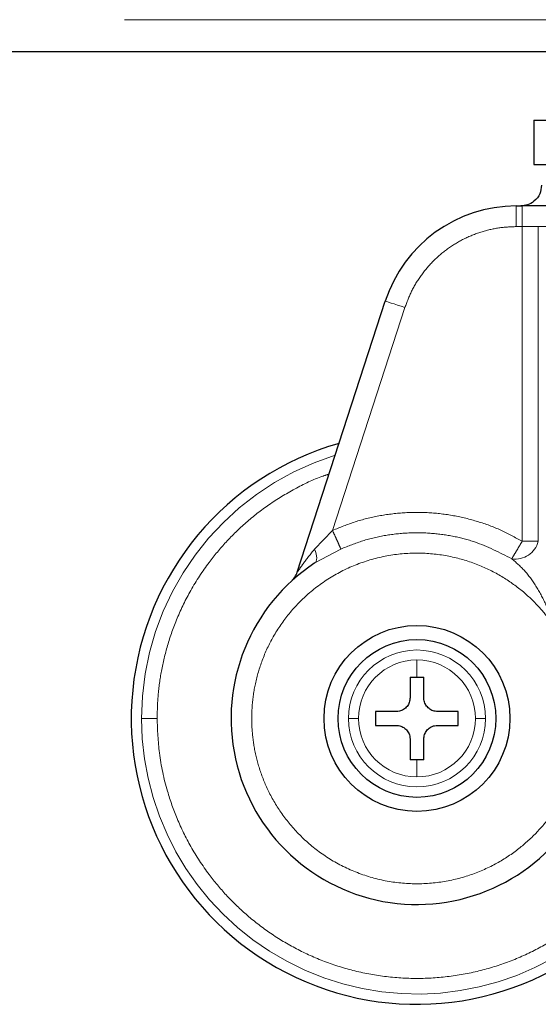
# Model space of a CAD drawing. Header units: millimetres. Extents: x 18 to 260, y 57 to 148.
# Tile 2 of 80: x 30.95 to 32.26, y 57.4 to 59.88. Entities that reach past the tile are written whole.
import ezdxf

# ---------------------------------------------------------------- set-up
doc = ezdxf.new("R2010")
doc.units = ezdxf.units.MM
doc.linetypes.add('PHANTOM', pattern=[12.7, 6.35, -1.27, 1.27, -1.27, 1.27, -1.27])

msp = doc.modelspace()

# ---------------------------------------------------------------- linework, layer by layer
at = {"color": 8, "linetype": 'PHANTOM', "lineweight": 18}
for p, q in [((21.0536, 59.8796), (70.1836, 59.8796)), ((32.2008, 59.3585), (32.2008, 59.4105)), ((32.2157, 59.4105), (32.2157, 59.3585)), ((32.2157, 59.3585), (32.2008, 59.3585)), ((32.2157, 59.3585), (32.2157, 58.5659)), ((32.2564, 59.3585), (32.2157, 59.3585)), ((32.2564, 59.3585), (33.0937, 59.3585)), ((32.2564, 58.5659), (32.2564, 59.3585)), ((31.9203, 59.1547), (31.7379, 58.5931)), ((31.6923, 58.5459), (31.7379, 58.5931)), ((32.2564, 58.5659), (32.2157, 58.5659)), ((31.7589, 58.5463), (31.6935, 58.5112)), ((31.9506, 58.2237), (31.9506, 58.267)), ((31.9506, 57.9723), (31.9506, 58.0155))]:
    msp.add_line(p, q, dxfattribs=at)
at = {"color": 7, "linetype": 'Continuous', "lineweight": 25}
for p, q in [((21.0536, 59.7996), (32.7127, 59.7996)), ((32.2455, 59.6262), (32.2455, 59.5146)), ((32.2455, 59.6262), (33.8418, 59.6262)), ((32.2455, 59.5146), (33.8418, 59.5146)), ((32.2008, 59.4105), (32.2157, 59.4105)), ((31.6489, 58.4878), (31.8708, 59.1707)), ((31.9332, 58.2237), (31.9506, 58.2237)), ((31.9332, 58.2237), (31.9332, 58.1717)), ((31.9506, 58.2237), (31.9679, 58.2237)), ((31.9679, 58.1717), (31.9679, 58.2237)), ((31.8985, 58.137), (31.8465, 58.137)), ((31.8465, 58.137), (31.8465, 58.1023)), ((32.0547, 58.137), (32.0026, 58.137)), ((32.0547, 58.1023), (32.0547, 58.137)), ((31.8465, 58.1023), (31.8985, 58.1023)), ((32.0026, 58.1023), (32.0547, 58.1023)), ((31.9332, 58.0676), (31.9332, 58.0155)), ((31.9679, 58.0155), (31.9679, 58.0676)), ((31.9506, 58.0155), (31.9332, 58.0155)), ((31.9679, 58.0155), (31.9506, 58.0155))]:
    msp.add_line(p, q, dxfattribs=at)
at = {"color": 8, "linetype": 'PHANTOM', "lineweight": 18, "flags": 128}
for points in [[(31.8708, 59.1707), (31.8718, 59.1704), (31.8746, 59.1695), (31.8792, 59.168), (31.8853, 59.166), (31.8928, 59.1636), (31.9014, 59.1608), (31.9107, 59.1578), (31.9203, 59.1547)], [(31.6935, 58.5112), (31.6955, 58.5132), (31.697, 58.516), (31.6978, 58.5195), (31.6979, 58.5238), (31.6975, 58.5286), (31.6963, 58.534), (31.6946, 58.5398), (31.6923, 58.5459)]]:
    msp.add_lwpolyline(points, dxfattribs=at)
at = {"color": 7, "linetype": 'Continuous', "lineweight": 25}
for radius in [0.2342, 0.1987]:
    msp.add_circle((31.9506, 58.1196), radius, dxfattribs=at)
for centre, radius, start, end in [((32.2008, 59.0635), 0.347, 90, 162), ((31.9506, 58.1196), 0.72, 105.8112, 311.2516), ((31.9506, 58.1196), 0.4685, 123.2858, 330.8783)]:
    msp.add_arc(centre, radius, start, end, dxfattribs=at)
at = {"color": 8, "linetype": 'PHANTOM', "lineweight": 18}
for centre, radius, start, end in [((31.9506, 58.1196), 0.6941, 107.2538, 180), ((32.1989, 58.5803), 0.0593, 260.8939, 345.8887), ((31.9506, 58.1196), 0.1725, 0, 180), ((31.9506, 58.1196), 0.1473, 90, 180), ((31.9506, 58.1196), 0.1473, 0, 90), ((31.9506, 58.1196), 0.6941, 180, 312.0009), ((31.9506, 58.1196), 0.1725, 180, 0), ((31.9506, 58.1196), 0.1473, 180, 270), ((31.9506, 58.1196), 0.1473, 270, 0)]:
    msp.add_arc(centre, radius, start, end, dxfattribs=at)
at = {"color": 7, "linetype": 'Continuous', "lineweight": 25}
for points, knots in [([(32.2646, 59.4626), (32.2637, 59.4552), (32.2618, 59.4398), (32.2477, 59.4224), (32.2302, 59.4122), (32.2183, 59.4111), (32.2125, 59.4105)], [0, 0, 0, 0, 0.270263, 0.56243, 0.789736, 1, 1, 1, 1]), ([(32.2971, 59.4105), (32.292, 59.4105), (32.2815, 59.4105), (32.2612, 59.4105), (32.239, 59.4105), (32.2234, 59.4105), (32.2157, 59.4105)], [0, 0, 0, 0, 0.2468179, 0.5000019, 0.753175, 1, 1, 1, 1]), ([(31.6345, 58.4654), (31.6376, 58.4687), (31.6439, 58.4752), (31.6472, 58.4836), (31.6489, 58.4878)], [0, 0, 0, 0, 0.499995, 1, 1, 1, 1]), ([(31.9332, 58.1717), (31.9328, 58.1678), (31.9321, 58.16), (31.9261, 58.1496), (31.9174, 58.1418), (31.9076, 58.1376), (31.9011, 58.1372), (31.8985, 58.137)], [0, 0, 0, 0, 0.214179, 0.428389, 0.641869, 0.855051, 1, 1, 1, 1]), ([(32.0026, 58.137), (31.9987, 58.1374), (31.9909, 58.1381), (31.9806, 58.1441), (31.9727, 58.1528), (31.9685, 58.1626), (31.9681, 58.1691), (31.9679, 58.1717)], [0, 0, 0, 0, 0.21416, 0.428372, 0.641867, 0.855043, 1, 1, 1, 1]), ([(31.8985, 58.1023), (31.9024, 58.1019), (31.9102, 58.1011), (31.9205, 58.0952), (31.9284, 58.0864), (31.9326, 58.0767), (31.933, 58.0702), (31.9332, 58.0676)], [0, 0, 0, 0, 0.21418, 0.428391, 0.641872, 0.855044, 1, 1, 1, 1]), ([(31.9679, 58.0676), (31.9683, 58.0715), (31.969, 58.0792), (31.975, 58.0896), (31.9837, 58.0975), (31.9935, 58.1017), (32, 58.1021), (32.0026, 58.1023)], [0, 0, 0, 0, 0.214179, 0.428389, 0.641869, 0.855051, 1, 1, 1, 1])]:
    msp.add_open_spline(points, degree=3, knots=knots, dxfattribs=at)
at = {"color": 8, "linetype": 'PHANTOM', "lineweight": 18}
for points, knots in [([(32.2008, 59.3585), (32.1861, 59.3578), (32.156, 59.3565), (32.1112, 59.3457), (32.0675, 59.3281), (32.0267, 59.3032), (31.9904, 59.2721), (31.9602, 59.236), (31.936, 59.1967), (31.9255, 59.1685), (31.9203, 59.1547)], [0, 0, 0, 0, 0.119581, 0.243689, 0.37101, 0.500001, 0.62899, 0.756311, 0.880419, 1, 1, 1, 1]), ([(31.2957, 58.1196), (31.2962, 58.139), (31.2973, 58.179), (31.306, 58.2405), (31.3214, 58.3057), (31.3456, 58.3741), (31.3802, 58.4447), (31.4222, 58.5089), (31.4695, 58.5656), (31.5199, 58.6146), (31.5776, 58.6597), (31.6425, 58.6986), (31.6937, 58.7241), (31.7239, 58.7334), (31.7293, 58.7351)], [0, 0, 0, 0, 0.072428, 0.149648, 0.231581, 0.322606, 0.420388, 0.525041, 0.608656, 0.696189, 0.787384, 0.88187, 0.979169, 1, 1, 1, 1]), ([(31.7379, 58.5931), (31.7566, 58.6008), (31.7944, 58.6163), (31.8546, 58.6309), (31.9169, 58.6389), (31.9802, 58.6391), (32.043, 58.6317), (32.104, 58.6167), (32.1622, 58.5953), (32.198, 58.5756), (32.2157, 58.5659)], [0, 0, 0, 0, 0.121854, 0.246364, 0.372713, 0.5, 0.627287, 0.753636, 0.878146, 1, 1, 1, 1]), ([(31.7379, 58.5931), (31.7403, 58.5877), (31.7453, 58.5766), (31.7519, 58.5619), (31.7569, 58.5507), (31.7583, 58.5477), (31.7589, 58.5463)], [0, 0, 0, 0, 0.242148, 0.499998, 0.757853, 1, 1, 1, 1]), ([(32.1895, 58.5217), (32.1589, 58.5375), (32.1121, 58.5615), (32.0429, 58.5792), (31.9872, 58.5871), (31.9296, 58.5881), (31.8714, 58.5818), (31.8137, 58.5686), (31.7772, 58.5537), (31.7589, 58.5463)], [0, 0, 0, 0, 0.229364, 0.351091, 0.476636, 0.605236, 0.735997, 0.867931, 1, 1, 1, 1]), ([(32.2157, 58.5659), (32.2127, 58.5608), (32.2065, 58.5503), (32.1982, 58.5364), (32.1919, 58.5259), (32.1903, 58.5231), (32.1895, 58.5217)], [0, 0, 0, 0, 0.241853, 0.4996, 0.757564, 1, 1, 1, 1]), ([(32.2929, 58.3566), (32.2824, 58.3708), (32.2602, 58.4003), (32.2183, 58.4403), (32.1677, 58.477), (32.1077, 58.5073), (32.0397, 58.5286), (31.9656, 58.5381), (31.8887, 58.5339), (31.8127, 58.5152), (31.7417, 58.4827), (31.6792, 58.4385), (31.6275, 58.3856), (31.5877, 58.3277), (31.5597, 58.2679), (31.5424, 58.209), (31.5343, 58.1529), (31.5336, 58.0995), (31.5394, 58.0465), (31.5529, 57.9915), (31.5757, 57.9345), (31.6093, 57.8777), (31.6545, 57.8239), (31.711, 57.7763), (31.7774, 57.7383), (31.8512, 57.7127), (31.9286, 57.7014), (32.0056, 57.7046), (32.0785, 57.7211), (32.1442, 57.7488), (32.201, 57.7848), (32.2479, 57.8262), (32.2858, 57.87), (32.305, 57.9016), (32.3142, 57.9167)], [0, 0, 0, 0, 0.024611, 0.051424, 0.080457, 0.111629, 0.144739, 0.17945, 0.21529, 0.251682, 0.287991, 0.323595, 0.357938, 0.390581, 0.421222, 0.449692, 0.47594, 0.500002, 0.524049, 0.550282, 0.578737, 0.609363, 0.641994, 0.676327, 0.711924, 0.74823, 0.784624, 0.820469, 0.855189, 0.888312, 0.919498, 0.948545, 0.975374, 1, 1, 1, 1]), ([(31.6489, 58.4878), (31.649, 58.4879), (31.6491, 58.4881), (31.6504, 58.49), (31.6548, 58.4965), (31.6682, 58.5157), (31.6824, 58.5335), (31.6923, 58.5459)], [0, 0, 0, 0, 0.044601, 0.092462, 0.197669, 0.44454, 1, 1, 1, 1]), ([(32.2929, 58.3566), (32.2873, 58.3738), (32.2763, 58.4077), (32.2515, 58.4532), (32.223, 58.4931), (32.2005, 58.5124), (32.1895, 58.5217)], [0, 0, 0, 0, 0.265016, 0.521283, 0.766878, 1, 1, 1, 1]), ([(31.2564, 58.1196), (31.2579, 58.1196), (31.2609, 58.1196), (31.2716, 58.1196), (31.2837, 58.1196), (31.2918, 58.1196), (31.2957, 58.1196)], [0, 0, 0, 0, 0.272471, 0.561871, 0.787533, 1, 1, 1, 1]), ([(32.398, 57.6426), (32.3924, 57.6371), (32.3696, 57.6144), (32.3232, 57.5799), (32.2588, 57.5401), (32.1878, 57.5076), (32.1118, 57.4833), (32.0321, 57.4682), (31.9506, 57.4631), (31.869, 57.4682), (31.7894, 57.4833), (31.7133, 57.5076), (31.6424, 57.5402), (31.5776, 57.5797), (31.5199, 57.6247), (31.4695, 57.6736), (31.4222, 57.7304), (31.3802, 57.7946), (31.3456, 57.8652), (31.3179, 57.9439), (31.2993, 58.0287), (31.2969, 58.0906), (31.2957, 58.1196)], [0, 0, 0, 0, 0.015432, 0.063526, 0.113358, 0.164673, 0.217157, 0.270453, 0.324163, 0.377874, 0.431169, 0.483654, 0.534968, 0.5848, 0.632895, 0.679059, 0.723157, 0.778356, 0.829925, 0.877924, 0.942724, 1, 1, 1, 1]), ([(31.8032, 58.1196), (31.8001, 58.1196), (31.7938, 58.1196), (31.7841, 58.1196), (31.7803, 58.1196), (31.778, 58.1196)], [0, 0, 0, 0, 0.276678, 0.562553, 1, 1, 1, 1]), ([(32.1231, 58.1196), (32.1218, 58.1196), (32.1192, 58.1196), (32.1109, 58.1196), (32.1028, 58.1196), (32.0979, 58.1196)], [0, 0, 0, 0, 0.2766789, 0.5625473, 1, 1, 1, 1])]:
    msp.add_open_spline(points, degree=3, knots=knots, dxfattribs=at)

doc.saveas('drawing.dxf')
